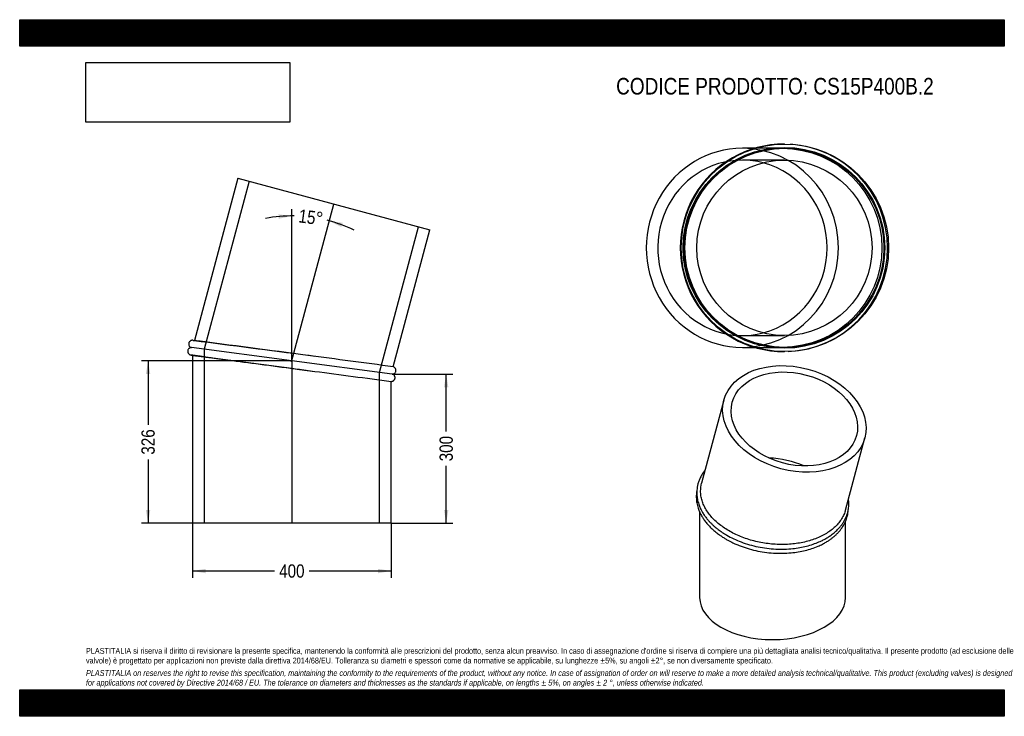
# Model space of a CAD drawing. Header units: millimetres. Extents: x 0 to 1980, y 0 to 1400.
import ezdxf
from ezdxf.enums import TextEntityAlignment as Align
from ezdxf.lldxf.tags import DXFTag

# ---------------------------------------------------------------- set-up
doc = ezdxf.new("R2010")
doc.units = ezdxf.units.MM
doc.header["$LTSCALE"] = 6.666667
doc.layers.add('Default', color=7, linetype='Continuous')
doc.layers.add('TUBO_X_GOMITO_15', color=7, linetype='Continuous')
doc.styles.add('SEACAD_Arial_Narrow', font='ARIALN.TTF')
tags = doc.linetypes.add('CENTER2', pattern=[28.575, 19.05, -3.175, 3.175, -3.175]).pattern_tags.tags
tags[10:11] = [DXFTag(74, 4), DXFTag(75, 0), DXFTag(340, '0'), DXFTag(46, 0.0), DXFTag(50, 0.0), DXFTag(44, 0.0), DXFTag(45, 0.0)]
tags[8:9] = [DXFTag(74, 4), DXFTag(75, 0), DXFTag(340, '0'), DXFTag(46, 0.0), DXFTag(50, 0.0), DXFTag(44, 0.0), DXFTag(45, 0.0)]
tags[6:7] = [DXFTag(74, 4), DXFTag(75, 0), DXFTag(340, '0'), DXFTag(46, 0.0), DXFTag(50, 0.0), DXFTag(44, 0.0), DXFTag(45, 0.0)]
tags[4:5] = [DXFTag(74, 4), DXFTag(75, 0), DXFTag(340, '0'), DXFTag(46, 0.0), DXFTag(50, 0.0), DXFTag(44, 0.0), DXFTag(45, 0.0)]
tags = doc.linetypes.add('HIDDEN2', pattern=[4.7625, 3.175, -1.5875]).pattern_tags.tags
tags[6:7] = [DXFTag(74, 4), DXFTag(75, 0), DXFTag(340, '0'), DXFTag(46, 0.0), DXFTag(50, 0.0), DXFTag(44, 0.0), DXFTag(45, 0.0)]
tags[4:5] = [DXFTag(74, 4), DXFTag(75, 0), DXFTag(340, '0'), DXFTag(46, 0.0), DXFTag(50, 0.0), DXFTag(44, 0.0), DXFTag(45, 0.0)]
doc.dimstyles.new('Plastitalia', dxfattribs={"dimtxt": 26.666667, "dimasz": 26.666667, "dimexe": 13.333333, "dimexo": 0, "dimgap": 6.666667, "dimtad": 0, "dimdec": 0, "dimtxsty": 'SEACAD_Arial_Narrow', "dimblk1": '_SE_FILLED', "dimblk2": '_SE_FILLED', "dimsah": 1, "dimcen": 13.333333, "dimadec": 0, "dimazin": 0, "dimtfac": 0.8, "dimtdec": 1, "dimtmove": 0, "dimatfit": 3, "dimfxl": 1, "dimtolj": 1, "dimarcsym": 0})
picture_1 = doc.add_image_def('image1.jpg', size_in_pixel=(4302, 1260))

# ---------------------------------------------------------------- blocks, each defined once
blk = doc.blocks.new('SEANNOT_GROUP')
at = {"layer": 'Default', "color": 7, "linetype": 'CENTER2'}
blk.add_line((547.3, 716.3), (547.3, 388.1), dxfattribs=at)
blk = doc.blocks.new('SEANNOT_GROUP1')
at = {"layer": 'Default', "color": 7, "linetype": 'CENTER2'}
blk.add_line((546.7, 712.4), (631.7, 1029.5), dxfattribs=at)
blk = doc.blocks.new('SE')
at = {"layer": 'TUBO_X_GOMITO_15', "color": 7, "linetype": 'Continuous'}
for p, q in [((438.5, 1081.4), (351.2, 755.3)), ((438.5, 1081.4), (824.9, 977.8)), ((751.2, 702.5), (824.9, 977.8)), ((749, 687.8), (345.3, 741)), ((749.2, 687.8), (345.3, 741)), ((347.3, 725.7), (347.3, 388.1)), ((747.3, 388.1), (747.3, 673.1)), ((747.3, 388.1), (347.3, 388.1))]:
    blk.add_line(p, q, dxfattribs=at)
at = {"layer": 'TUBO_X_GOMITO_15', "color": 7, "linetype": 'HIDDEN2'}
for p, q in [((461.4, 1075.2), (371, 737.6)), ((723.6, 691.2), (802, 984)), ((351.2, 755.3), (351, 754.7)), ((371, 737.6), (371, 388.1)), ((347.3, 726.2), (347.3, 725.7)), ((593.8, 723.3), (582.3, 724.8)), ((723.6, 388.1), (723.6, 691.2)), ((749.2, 687.8), (749, 687.8))]:
    blk.add_line(p, q, dxfattribs=at)
at = {"layer": 'TUBO_X_GOMITO_15', "color": 7, "linetype": 'Continuous'}
for centre, radius, start, end in [((-5677.6, -45927.3), 47070.2, 82.36115, 82.64433), ((-9785.3, -78553), 79952.8, 82.427367, 82.55159), ((11082.7, 79955), 79952.8, 262.461507, 262.572633)]:
    blk.add_arc(centre, radius, start, end, dxfattribs=at)
at = {"layer": 'TUBO_X_GOMITO_15', "color": 7, "linetype": 'HIDDEN2'}
for centre, radius, start, end in [((-9785.3, -78553), 79952.8, 82.55159, 82.716537), ((11082.7, 79955), 79952.8, 262.283463, 262.461507), ((-4281.6, -35331), 36382.4, 82.31716, 82.32124)]:
    blk.add_arc(centre, radius, start, end, dxfattribs=at)
at = {"layer": 'TUBO_X_GOMITO_15', "color": 7, "linetype": 'Continuous'}
for points, knots in [([(348.7, 755.6), (348.1, 755.7), (347.2, 755.8), (345.6, 755.6), (344.1, 755.1), (342.5, 754.1), (341.2, 752.8), (340.2, 751), (339.8, 749.2), (339.8, 747.4), (340.1, 745.7), (341, 744), (342.2, 742.6), (343.7, 741.5), (344.7, 741.2), (345.3, 741)], [0, 0, 0, 0, 0.066583, 0.135205, 0.203712, 0.268488, 0.373405, 0.441039, 0.539845, 0.606446, 0.682049, 0.763299, 0.845993, 0.925968, 1, 1, 1, 1]), ([(345.3, 741), (344.8, 740.9), (343.8, 740.9), (342.2, 740.4), (340.8, 739.5), (339.4, 738.3), (338.4, 736.7), (337.8, 734.6), (337.8, 732.8), (338.2, 731), (338.9, 729.5), (340, 728.1), (341.5, 727), (343.1, 726.2), (344.2, 726.1), (344.8, 726)], [0, 0, 0, 0, 0.067614, 0.138208, 0.208589, 0.275137, 0.383611, 0.452871, 0.54968, 0.615299, 0.689643, 0.769216, 0.849816, 0.927427, 1, 1, 1, 1]), ([(344.8, 726), (344.8, 726), (345, 726), (346, 725.8), (347.5, 725.6), (349.4, 725.4), (351.5, 725.1), (353.6, 724.8), (355.7, 724.5), (357.7, 724.3), (359.9, 724), (362.1, 723.7), (364.6, 723.4), (368.5, 722.9), (374.1, 722.1), (382, 721.1), (390.8, 719.9), (400.3, 718.7), (411.5, 717.2), (424.3, 715.5), (439.1, 713.6), (454.6, 711.5), (470.9, 709.4), (487.7, 707.2), (505, 704.9), (522.6, 702.6), (540.4, 700.2), (558.2, 697.9), (575.7, 695.6), (588, 694), (593.5, 693.2), (593.6, 693.2)], [0.0028527, 0.0028527, 0.0028527, 0.0028527, 0.0348682, 0.0669294, 0.0961809, 0.1226197, 0.1462428, 0.1670471, 0.1850298, 0.2006926, 0.2162417, 0.2319358, 0.2477751, 0.2637599, 0.3027006, 0.3419383, 0.3811769, 0.4204168, 0.4596579, 0.5087049, 0.5577535, 0.6068041, 0.6558552, 0.7049089, 0.7539618, 0.8030172, 0.8520713, 0.9011269, 0.9501814, 0.9992356, 1, 1, 1, 1]), ([(749.2, 687.8), (749.8, 687.8), (750.8, 687.9), (752.3, 688.4), (753.7, 689.2), (755.1, 690.5), (756.1, 692.1), (756.7, 694.1), (756.8, 695.9), (756.4, 697.7), (755.7, 699.3), (754.5, 700.7), (753.1, 701.8), (751.9, 702.4), (751.2, 702.5), (751.1, 702.5)], [0, 0, 0, 0, 0.072004, 0.147183, 0.222135, 0.293005, 0.408523, 0.482281, 0.585376, 0.655256, 0.734428, 0.819168, 0.905003, 0.987654, 1, 1, 1, 1]), ([(747.3, 673.1), (747.3, 673.1), (747.8, 673), (749, 673.2), (750.4, 673.7), (752, 674.6), (753.3, 675.9), (754.3, 677.8), (754.8, 679.5), (754.8, 681.4), (754.4, 683.1), (753.6, 684.7), (752.4, 686.2), (750.8, 687.2), (749.8, 687.6), (749.2, 687.8)], [0, 0, 0, 0, 0.00596, 0.079039, 0.151995, 0.220978, 0.332709, 0.404736, 0.50996, 0.580886, 0.661399, 0.747926, 0.83599, 0.92116, 1, 1, 1, 1])]:
    blk.add_open_spline(points, degree=3, knots=knots, dxfattribs=at)
at = {"layer": 'TUBO_X_GOMITO_15', "color": 7, "linetype": 'HIDDEN2'}
for points in [[(348.7, 755.6), (349.5, 755.4), (350.3, 755.1), (351.1, 754.6)], [(347.4, 726.3), (346.5, 726), (345.6, 725.9), (344.8, 726)]]:
    blk.add_open_spline(points, degree=3, dxfattribs=at)
blk = doc.blocks.new('DMBLK105')
at = {"layer": 'Default', "linetype": 'Continuous'}
for points in [[(373.9, 287.5), (373.9, 296.4), (347.3, 292)], [(720.6, 287.5), (747.3, 292), (720.6, 296.4)]]:
    blk.add_hatch(color=7, dxfattribs=at).paths.add_polyline_path(points)
at = {"layer": 'Default', "color": 7, "linetype": 'Continuous'}
for p, q in [((347.3, 388.1), (347.3, 278.6)), ((747.3, 388.1), (747.3, 278.6)), ((512.5, 292), (347.3, 292)), ((747.3, 292), (582.1, 292))]:
    blk.add_line(p, q, dxfattribs=at)
at = {"layer": 'Default', "color": 7, "linetype": 'Continuous', "style": 'SEACAD_Arial_Narrow'}
blk.add_text('400', height=26.67, dxfattribs=at).set_placement((521.8, 305.3), align=Align.TOP_LEFT)
blk = doc.blocks.new('_SE_FILLED')
at = {"color": 0}
blk.add_line((0, 0), (-1, 0), dxfattribs=at)
blk.add_solid([(0, 0), (-1, -0.1665), (-1, 0.1665), (0, 0)], dxfattribs=at)
blk = doc.blocks.new('DMBLK106')
at = {"layer": 'Default', "linetype": 'Continuous'}
for points in [[(862.1, 661.1), (857.6, 687.8), (853.2, 661.1)], [(862.1, 414.7), (853.2, 414.7), (857.6, 388.1)]]:
    blk.add_hatch(color=7, dxfattribs=at).paths.add_polyline_path(points)
at = {"layer": 'Default', "color": 7, "linetype": 'Continuous'}
for p, q in [((749.2, 687.8), (870.9, 687.8)), ((857.6, 572.7), (857.6, 687.8)), ((857.6, 388.1), (857.6, 503.1)), ((747.3, 388.1), (870.9, 388.1))]:
    blk.add_line(p, q, dxfattribs=at)
at = {"layer": 'Default', "color": 7, "linetype": 'Continuous', "style": 'SEACAD_Arial_Narrow'}
blk.add_text('300', height=26.67, rotation=90, dxfattribs=at).set_placement((844.3, 512.5), align=Align.TOP_LEFT)
blk = doc.blocks.new('SE1')
at = {"layer": 'TUBO_X_GOMITO_15', "color": 7, "linetype": 'Continuous'}
for p, q in [((1416.1, 635.6), (1371.4, 468.7)), ((1660.5, 414.5), (1699.4, 559.7)), ((1367.3, 410.8), (1367.3, 238.8)), ((1660.6, 238.8), (1660.6, 391.7))]:
    blk.add_line(p, q, dxfattribs=at)
for major_axis in [(-141.7, 38), (-124.9, 33.5)]:
    blk.add_ellipse((1557.8, 597.6), major_axis=major_axis, ratio=0.707107, dxfattribs=at)
for centre, major_axis, ratio, start_param, end_param in [((1514, 434.2), (128.8, -17), 0.646887, 1.148248, 1.711802), ((1514, 434.2), (128.8, -17), 0.646887, 1.148248, 1.711802), ((1514, 238.8), (146.7, 0), 0.57735, 3.141593, 6.283185)]:
    blk.add_ellipse(centre, major_axis=major_axis, ratio=ratio, start_param=start_param, end_param=end_param, dxfattribs=at)
for points, knots in [([(1378.3, 494.8), (1377.5, 493.7), (1375, 490.6), (1371.2, 484.9), (1367.6, 477.8), (1364.9, 470.9), (1363.1, 464.2), (1362, 457.9), (1361.6, 452.4), (1361.6, 448.1), (1361.7, 444.5), (1362.1, 440.8), (1362.8, 436.4), (1363.9, 431.4), (1365.4, 426.5), (1366.9, 422.3), (1368.5, 418.5), (1370.6, 414.2), (1373.5, 408.9), (1377.4, 403), (1381.8, 397.2), (1386.2, 392.1), (1390.4, 387.8), (1394.5, 383.9), (1399.2, 379.7), (1405.2, 374.9), (1413, 369.4), (1423.2, 363.1), (1435.9, 356.5), (1451.1, 350.1), (1467.5, 344.7), (1484.7, 340.4), (1502.4, 337.5), (1520.3, 335.9), (1537.9, 335.7), (1554, 336.8), (1568.8, 338.9), (1582.5, 341.9), (1595.4, 345.7), (1605.3, 349.5), (1611.9, 352.5), (1615.8, 354.5), (1619.5, 356.4), (1624.2, 359.1), (1630.6, 363.2), (1637.8, 368.7), (1644.4, 374.8), (1649.6, 380.5), (1653.5, 385.5), (1656.8, 390.4), (1659.6, 395.5), (1662.1, 400.7), (1664.3, 406.6), (1666.1, 413.5), (1667.3, 421.2), (1667.5, 428.6), (1667.1, 433.9), (1666.7, 436.5), (1666.6, 437.2)], [0.0824068, 0.0824068, 0.0824068, 0.0824068, 0.0881517, 0.0996593, 0.1123615, 0.123521, 0.1336255, 0.1441705, 0.1527754, 0.1589457, 0.1640427, 0.1691027, 0.1760369, 0.1842865, 0.1921015, 0.1984961, 0.2038066, 0.2102351, 0.2188056, 0.2291361, 0.2392316, 0.2480528, 0.2556763, 0.2623553, 0.2694488, 0.2788874, 0.290343, 0.3033661, 0.3206401, 0.3385391, 0.3572583, 0.3759676, 0.394672, 0.4133752, 0.4320806, 0.450069, 0.4652369, 0.4806777, 0.4967311, 0.5116214, 0.5181996, 0.5232415, 0.5276927, 0.533918, 0.543677, 0.5568915, 0.5699937, 0.5802687, 0.5893137, 0.5975705, 0.6060676, 0.6150504, 0.6238262, 0.6345616, 0.6475488, 0.6597386, 0.6686708, 0.6717451, 0.6717451, 0.6717451, 0.6717451]), ([(1412.3, 381.8), (1408.9, 384.3), (1405.6, 386.9), (1399.6, 392.2), (1396.7, 394.9), (1391.4, 400.4), (1389, 403.3), (1384.5, 409.1), (1382.4, 412), (1378.7, 418.1), (1377.1, 421.2), (1374.3, 427.4), (1373.1, 430.5), (1371.2, 436.8), (1370.5, 439.9), (1369.5, 446.2), (1369.3, 449.4), (1369.3, 458), (1369.9, 463.4), (1371.4, 468.7)], [0, 0, 0, 0, 0.015625, 0.015625, 0.03125, 0.03125, 0.046875, 0.046875, 0.0625, 0.0625, 0.078125, 0.078125, 0.09375, 0.09375, 0.109375, 0.109375, 0.125, 0.125, 0.1525145, 0.1525145, 0.1525145, 0.1525145]), ([(1361.7, 453.4), (1361.5, 452.6), (1361, 449.3), (1360.5, 443.7), (1360.6, 437.1), (1361.2, 431.5), (1362.2, 426.3), (1363.4, 421.2), (1365, 416.5), (1366.4, 413), (1367.5, 410.5), (1368.5, 408.2), (1370, 405.3), (1372.3, 401.1), (1375.7, 395.8), (1380.7, 389), (1384.4, 384.8), (1386.9, 382.2)], [0.8868454, 0.8868454, 0.8868454, 0.8868454, 0.8907336, 0.9024274, 0.9124825, 0.9210652, 0.9282764, 0.9363479, 0.9443745, 0.9501031, 0.9528353, 0.9561979, 0.960735, 0.9670183, 0.9761691, 0.9871643, 1, 1, 1, 1]), ([(1386.9, 382.2), (1389.5, 379.5), (1393.8, 375.2), (1401.5, 368.8), (1408.3, 363.7), (1414.9, 359.4), (1420.8, 355.8), (1426.6, 352.6), (1432.4, 349.6), (1439, 346.6), (1449, 342.3), (1462.9, 337.5), (1480.1, 332.9), (1497.8, 329.7), (1515.8, 327.9), (1533.7, 327.4), (1550.5, 328.3), (1565.7, 330.3), (1579.6, 333.1), (1592.9, 336.9), (1604.5, 341.3), (1614.1, 345.7), (1621.5, 349.9), (1627.7, 353.7), (1633, 357.6), (1638, 361.6), (1642.7, 365.9), (1646.6, 370), (1649.5, 373.4), (1651.5, 376), (1653.4, 378.6), (1655.4, 381.6), (1657.7, 385.5), (1660.2, 390.3), (1662.4, 395.8), (1664, 401), (1665.2, 405.9), (1665.9, 410.4), (1666.1, 413.5), (1666.2, 414.9)], [0, 0, 0, 0, 0.0132057, 0.0250167, 0.0354353, 0.0444641, 0.0521119, 0.0595767, 0.0667813, 0.0740864, 0.0837667, 0.1025606, 0.1213723, 0.1401786, 0.1589828, 0.1777893, 0.1966012, 0.2124158, 0.2278136, 0.2436487, 0.2596519, 0.2717722, 0.282229, 0.2916218, 0.2996911, 0.3079417, 0.3174067, 0.3258838, 0.3315926, 0.3361113, 0.3402637, 0.345523, 0.3517181, 0.3603847, 0.3699097, 0.3783204, 0.3855059, 0.3930141, 0.399517, 0.399517, 0.399517, 0.399517]), ([(1660.5, 414.5), (1660.3, 413.8), (1660.1, 413), (1659, 409.2), (1657.8, 406.3), (1655, 400.5), (1653.4, 397.7), (1649.8, 392.1), (1647.7, 389.4), (1643.2, 384.2), (1640.7, 381.7), (1632.6, 374.4), (1626.5, 370), (1616.3, 364.1), (1612.7, 362.2), (1605.2, 358.8), (1601.3, 357.2), (1593.3, 354.3), (1589.1, 353), (1580.6, 350.7), (1576.2, 349.7), (1567.3, 348), (1562.7, 347.3), (1553.5, 346.2), (1548.9, 345.8), (1534.9, 345.1), (1525.4, 345.2), (1510.9, 346.3), (1506.1, 346.8), (1496.6, 348.2), (1491.8, 349), (1482.4, 351), (1477.7, 352.1), (1468.5, 354.6), (1464, 356), (1450.7, 360.6), (1442.2, 364.3), (1426.4, 372.4), (1419.1, 376.9), (1412.3, 381.8)], [0.6522435, 0.6522435, 0.6522435, 0.6522435, 0.65625, 0.65625, 0.671875, 0.671875, 0.6875, 0.6875, 0.703125, 0.703125, 0.71875, 0.71875, 0.75, 0.75, 0.765625, 0.765625, 0.78125, 0.78125, 0.796875, 0.796875, 0.8125, 0.8125, 0.828125, 0.828125, 0.84375, 0.84375, 0.875, 0.875, 0.890625, 0.890625, 0.90625, 0.90625, 0.921875, 0.921875, 0.9375, 0.9375, 0.96875, 0.96875, 1, 1, 1, 1])]:
    blk.add_open_spline(points, degree=3, knots=knots, dxfattribs=at)
blk = doc.blocks.new('DMBLK107')
at = {"layer": 'Default', "linetype": 'Continuous'}
for points in [[(520.8, 999.9), (547.3, 1005.5), (520.4, 1008.8)], [(649.4, 991.8), (622.6, 995.6), (646.7, 983.3)]]:
    blk.add_hatch(color=7, dxfattribs=at).paths.add_polyline_path(points)
at = {"layer": 'Default', "color": 7, "linetype": 'Continuous'}
blk.add_line((547.3, 716.3), (547.3, 1018.9), dxfattribs=at)
for start, end in [(89.1219, 100.4952), (64.5048, 75.8781)]:
    blk.add_arc((547.3, 714.4), 291.2, start, end, dxfattribs=at)
at = {"layer": 'Default', "color": 7, "linetype": 'Continuous', "style": 'SEACAD_Arial_Narrow'}
blk.add_text('15°', height=26.67, rotation=352.5, dxfattribs=at).set_placement((563, 1019.4), align=Align.TOP_LEFT)
blk = doc.blocks.new('SE2')
at = {"layer": 'TUBO_X_GOMITO_15', "color": 7, "linetype": 'Continuous'}
for p, q in [((1478.2, 1141.5), (1453.3, 1141.5)), ((1453.3, 741.5), (1478, 741.5))]:
    blk.add_line(p, q, dxfattribs=at)
at = {"layer": 'TUBO_X_GOMITO_15', "color": 7, "linetype": 'HIDDEN2'}
for p, q in [((1533.9, 1141.5), (1478.2, 1141.5)), ((1537.8, 1117.8), (1453.3, 1117.8)), ((1453.3, 765.2), (1537.8, 765.2)), ((1478, 741.5), (1533.9, 741.5))]:
    blk.add_line(p, q, dxfattribs=at)
at = {"layer": 'TUBO_X_GOMITO_15', "color": 7, "linetype": 'Continuous'}
for centre, radius in [((1538.7, 941.5), 208.5), ((1537.8, 941.5), 200), ((1537.8, 941.5), 176.3)]:
    blk.add_circle(centre, radius, dxfattribs=at)
at = {"layer": 'TUBO_X_GOMITO_15', "color": 7, "linetype": 'HIDDEN2'}
for centre, radius in [((1533.9, 941.5), 200), ((1537.8, 941.5), 201.9), ((1537.8, 941.5), 201.9)]:
    blk.add_circle(centre, radius, dxfattribs=at)
at = {"layer": 'TUBO_X_GOMITO_15', "color": 7, "linetype": 'Continuous'}
blk.add_arc((1536.8, 941.5), 208.5, 89.7367, 270.2659, dxfattribs=at)
at = {"layer": 'TUBO_X_GOMITO_15', "color": 7, "linetype": 'HIDDEN2'}
for start, end in [(0, 86.4172), (272.3189, 0)]:
    blk.add_arc((1536.8, 941.5), 208.5, start, end, dxfattribs=at)
at = {"layer": 'TUBO_X_GOMITO_15', "color": 7, "linetype": 'Continuous'}
for major_axis, start_param, end_param in [((0, 200), 0, 3.141593), ((0, 176.3), 3.38776, 6.037018)]:
    blk.add_ellipse((1453.3, 941.5), major_axis=major_axis, ratio=0.965926, start_param=start_param, end_param=end_param, dxfattribs=at)
at = {"layer": 'TUBO_X_GOMITO_15', "color": 7, "linetype": 'HIDDEN2'}
for major_axis, start_param, end_param in [((0, 200), 3.141593, 6.283185), ((0, 176.3), 0, 3.38776), ((0, 176.3), 6.037018, 6.283185)]:
    blk.add_ellipse((1453.3, 941.5), major_axis=major_axis, ratio=0.965926, start_param=start_param, end_param=end_param, dxfattribs=at)
blk = doc.blocks.new('DMBLK108')
at = {"layer": 'Default', "linetype": 'Continuous'}
for points in [[(253.7, 687.7), (262.6, 687.7), (258.2, 714.4)], [(253.7, 414.7), (258.2, 388.1), (262.6, 414.7)]]:
    blk.add_hatch(color=7, dxfattribs=at).paths.add_polyline_path(points)
at = {"layer": 'Default', "color": 7, "linetype": 'Continuous'}
for p, q in [((547.3, 714.4), (244.8, 714.4)), ((258.2, 714.4), (258.2, 586)), ((258.2, 516.4), (258.2, 388.1)), ((547.3, 388.1), (244.8, 388.1))]:
    blk.add_line(p, q, dxfattribs=at)
at = {"layer": 'Default', "color": 7, "linetype": 'Continuous', "style": 'SEACAD_Arial_Narrow'}
blk.add_text('326', height=26.67, rotation=90, dxfattribs=at).set_placement((244.8, 525.8), align=Align.TOP_LEFT)

msp = doc.modelspace()

# ---------------------------------------------------------------- hatches: boundary and pattern name
at = {"layer": 'Default', "linetype": 'Continuous'}
h = msp.add_hatch(dxfattribs=at)
h.set_pattern_fill('LINE', scale=0.629921, angle=45, style=0)
h.paths.add_polyline_path([(1980, 1346.7), (1980, 1400), (0, 1400), (0, 1346.7)])
for points in [[(1980, 1346.7), (1980, 1400), (0, 1400), (0, 1346.7)], [(1980, 0), (1980, 53.3), (0, 53.3), (0, 0)]]:
    msp.add_hatch(color=7, dxfattribs=at).paths.add_polyline_path(points)
h = msp.add_hatch(dxfattribs=at)
h.set_pattern_fill('LINE', scale=0.629921, angle=45, style=0)
h.paths.add_polyline_path([(1980, 0), (1980, 53.3), (0, 53.3), (0, 0)])

# ---------------------------------------------------------------- linework, layer by layer
at = {"layer": 'Default', "color": 7, "linetype": 'Continuous'}
for p, q in [((0, 1400), (1980, 1400)), ((0, 1346.7), (0, 1400)), ((1980, 1400), (1980, 1346.7)), ((1980, 1346.7), (0, 1346.7)), ((0, 53.3), (1980, 53.3)), ((0, 0), (0, 53.3)), ((1980, 53.3), (1980, 0)), ((1980, 0), (0, 0))]:
    msp.add_line(p, q, dxfattribs=at)

# ---------------------------------------------------------------- block references
at = {"layer": 'Default'}
for name in ['SE2', 'SE', 'SEANNOT_GROUP1', 'SEANNOT_GROUP', 'SE1']:
    msp.add_blockref(name, (0, 0), dxfattribs=at)

# ---------------------------------------------------------------- texts
at = {"layer": 'Default', "attachment_point": 1}
for s, insert, char_height, width in [('{\\fArial Narrow|b0||i0||c0|p34;\\C7;\\H33.33333333;\\W1.;CODICE PRODOTTO: CS15P400B.2}', (1199.4, 1283), 33.333, 640.432), ("{\\fArial Narrow|b0||i0||c0|p34;\\C7;\\H11.66666667;\\W1.;PLASTITALIA si riserva il diritto di revisionare la presente specifica, mantenendo la conformità alle prescrizioni del prodotto, senza alcun preavviso. In caso di assegnazione d'ordine si riserva di compiere una più dettagliata analisi tecnico/qualitativa. Il presente prodotto (ad esclusione delle \\P}{\\fArial Narrow|b0||i0||c0|p34;\\C7;\\H11.66666667;\\W1.;valvole) è progettato per applicazioni non previste dalla direttiva 2014/68/EU. Tolleranza su diametri e spessori come da normative se applicabile, su lunghezze ±5%, su angoli ±2°, se non diversamente specificato.\\P}{\\fArial Narrow|b0||i0||c0|p34;\\C7;\\H3.333333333;\\W1.;   \\P}{\\fArial Narrow|b0||i1||c0|p34;\\C7;\\H11.66666667;\\W1.;PLASTITALIA on reserves the right to revise this specification, maintaining the conformity to the requirements of the product, without any notice. In case of assignation of order on will reserve to make a more detailed analysis technical/qualitative. This product (excluding valves) is designed \\P}{\\fArial Narrow|b0||i1||c0|p34;\\C7;\\H11.66666667;\\W1.;for applications not covered by Directive 2014/68 / EU. The tolerance on diameters and thicknesses as the standards if applicable, on lengths ± 5%, on angles ± 2 °, unless otherwise indicated.\\P}", (133.3, 137.3), 11.6667, 1713.333)]:
    msp.add_mtext(s, dxfattribs=dict(at, insert=insert, char_height=char_height, width=width))

# ---------------------------------------------------------------- dimensions: what is measured, and where the dimension line sits
at = {"layer": 'Default', "color": 7, "linetype": 'Continuous'}
dim = msp.add_angular_dim_2l(base=(585.275, 1003.0488), line1=((547.2711, 714.3809), (547.2711, 716.348)), line2=((547.2711, 714.3809), (631.7154, 1029.5311)), text='\\A1;<>', dimstyle='Plastitalia', override={"dimadec": 2}, dxfattribs=at)
dim.commit()
dim.dimension.update_dxf_attribs({"geometry": 'DMBLK107', "text_midpoint": (585.275, 1003.0488), "dimtype": 162})
for base, p1, p2, angle, picture, middle, dimtype in [((258.2, 714.4), (547.3, 714.4), (547.3, 388.1), 270, 'DMBLK108', (258.2, 551.2), 161), ((857.6, 687.8), (747.3, 388.1), (749.2, 687.8), 90, 'DMBLK106', (857.6, 537.9), 160)]:
    dim = msp.add_linear_dim(base=base, p1=p1, p2=p2, angle=angle, text='\\A1;<>', dimstyle='Plastitalia', dxfattribs=at)
    dim.commit()
    dim.dimension.update_dxf_attribs({"geometry": picture, "text_midpoint": middle, "dimtype": dimtype})
dim = msp.add_linear_dim(base=(347.3, 292), p1=(747.3, 388.1), p2=(347.3, 388.1), text='\\A1;<>', dimstyle='Plastitalia', dxfattribs=at)
dim.commit()
dim.dimension.update_dxf_attribs({"geometry": 'DMBLK105', "text_midpoint": (547.3, 292), "dimtype": 160})

# ---------------------------------------------------------------- pictures from other files: only their frames are drawn
image = msp.add_image(picture_1, insert=(133.3, 1194), size_in_units=(409.7, 120))
image.dxf.flags = 7

doc.saveas('drawing.dxf')
